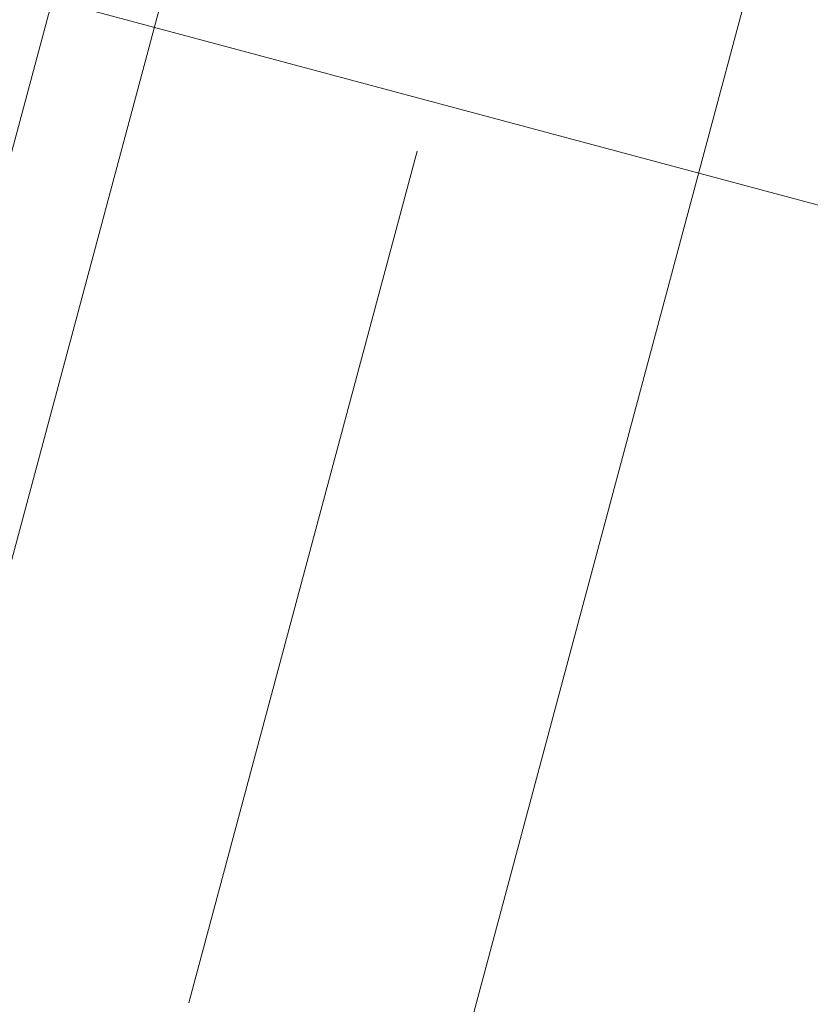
# Model space of a CAD drawing. Header units: millimetres. Extents: x -62314 to 79800, y -34032 to 28340.
# Tile 122 of 256: x 66220 to 66505, y -14054 to -13700. Entities that reach past the tile are written whole.
import ezdxf

# ---------------------------------------------------------------- set-up
doc = ezdxf.new("R2010")
doc.units = ezdxf.units.MM
doc.header["$LTSCALE"] = 508
doc.linetypes.add('Dash Style-6', pattern=[1.04164, 0.625, -0.20828, 0.06943, -0.13893])
for name, color, linetype, lineweight in [('(00) tekening-aanzicht grijs', 8, 'Continuous', 0), ('(00) tekening-stramien-algemeen', 7, 'Dash Style-6', 0), ('(00) tekening-verwijzing', 33, 'Fence_Line', 0), ('None', 7, 'Continuous', 0)]:
    doc.layers.add(name, color=color, linetype=linetype, lineweight=lineweight)
doc.linetypes.add('Fence_Line', pattern='A,0,[1,Fence_Line.shx,S=0.19685,R=0,X=0,Y=-0.441942],-5', length=5)

# ---------------------------------------------------------------- blocks, each defined once
blk = doc.blocks.new('bu-b-10')
at = {"layer": 'None', "color": 17, "lineweight": 0, "transparency": 33554687, "flags": 128}
blk.add_lwpolyline([(6232.52, 219.99), (6232.52, 257.99), (7430.3, 257.99), (7430.3, 219.99)], close=True, dxfattribs=at)
blk = doc.blocks.new('blok B 01 (2D)')
at = {"layer": '(00) tekening-aanzicht grijs', "color": 17, "lineweight": 0, "transparency": 33554687}
blk.add_line((68030, 8520.64), (68030, 17465.86), dxfattribs=at)
at = {"layer": 'None', "color": 17, "transparency": 33554687, "rotation": 90}
blk.add_blockref('bu-b-10', (68046.99, 8444.05), dxfattribs=at)
blk = doc.blocks.new('Group-162-1')
at = {"layer": '(00) tekening-verwijzing', "color": 7, "linetype": 'Continuous', "lineweight": 0, "transparency": 33554687}
blk.add_line((-96622.27, -56152.59), (-98071.16, -55764.36), dxfattribs=at)
blk = doc.blocks.new('Stramien blok B')
at = {"layer": '(00) tekening-stramien-algemeen', "color": 2, "lineweight": 0, "transparency": 33554687}
blk.add_line((67660, 6543.02), (67660, 1818.88), dxfattribs=at)

msp = doc.modelspace()

# ---------------------------------------------------------------- block references
at = {"layer": 'None', "color": 17, "transparency": 33554687}
for name, p, rotation in [('blok B 01 (2D)', (-3125.94, -10622.93), 344.9999999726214), ('Stramien blok B', (0, 0), 344.9999645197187)]:
    msp.add_blockref(name, p, dxfattribs=dict(at, rotation=rotation))
msp.add_blockref('Group-162-1', (163395.98, 42314.6), dxfattribs=at)

doc.saveas('drawing.dxf')
